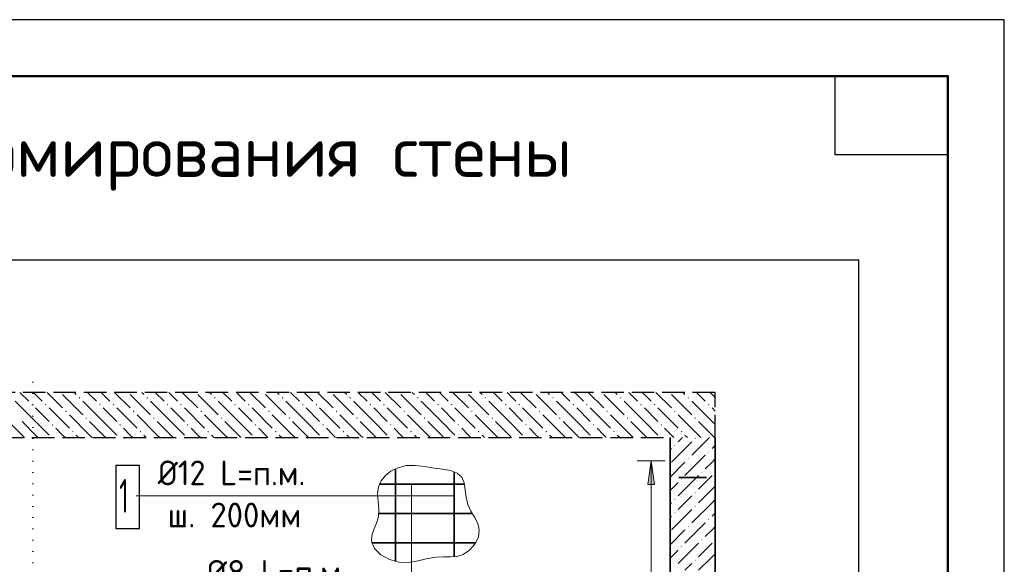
# Model space of a CAD drawing. Header units: millimetres. Extents: x 0 to 50400, y 0 to 35640.
# Tile 22 of 22: x 39920 to 50400, y 29843 to 35640. Entities that reach past the tile are written whole.
import ezdxf

# ---------------------------------------------------------------- set-up
doc = ezdxf.new("R2010")
doc.units = ezdxf.units.MM
doc.linetypes.add('______2', pattern=[324, 240, -84])
doc.linetypes.add('______9', pattern=[120, 0, -120])
for name, color, linetype, lineweight in [('Standard', 7, 'Continuous', 25), ('ЖБ Перекрытие верхний уровень', 7, 'Continuous', 35), ('ЖБ Стена верхний уровень', 7, 'Continuous', 35), ('Заголовок чертежа', 7, 'Continuous', 25), ('Общий02', 7, 'Continuous', 18), ('Позиционная метка номер позиции', 7, 'Continuous', 13), ('Сечения символ', 7, 'Continuous', 25)]:
    doc.layers.add(name, color=color, linetype=linetype, lineweight=lineweight)
doc.layers.add('Стена ДОП П-обр. неравн', color=7, linetype='Continuous', true_color=0xa0a0a0)
doc.styles.add('ISOCPEUR', font='txt')

msp = doc.modelspace()

# ---------------------------------------------------------------- hatches: boundary and pattern name
at = {"layer": 'ЖБ Перекрытие верхний уровень', "linetype": 'Continuous', "lineweight": 18, "transparency": 33554687}
for points in [[(40046, 31543), (40053, 31551), (40061, 31543), (40053, 31535)], [(40190, 31543), (40197, 31551), (40205, 31543), (40197, 31535)], [(40550, 31615), (40557, 31623), (40565, 31615), (40557, 31607)], [(40766, 31543), (40773, 31551), (40781, 31543), (40773, 31535)], [(40910, 31543), (40917, 31551), (40925, 31543), (40917, 31535)], [(41270, 31615), (41277, 31623), (41285, 31615), (41277, 31607)], [(41486, 31543), (41493, 31551), (41501, 31543), (41493, 31535)], [(41630, 31543), (41637, 31551), (41645, 31543), (41637, 31535)], [(41990, 31615), (41997, 31623), (42005, 31615), (41997, 31607)], [(42206, 31543), (42213, 31551), (42221, 31543), (42213, 31535)], [(42350, 31543), (42357, 31551), (42365, 31543), (42357, 31535)], [(42710, 31615), (42717, 31623), (42725, 31615), (42717, 31607)], [(42926, 31543), (42933, 31551), (42941, 31543), (42933, 31535)], [(43070, 31543), (43077, 31551), (43085, 31543), (43077, 31535)], [(43430, 31615), (43437, 31623), (43445, 31615), (43437, 31607)], [(43646, 31543), (43653, 31551), (43661, 31543), (43653, 31535)], [(43790, 31543), (43797, 31551), (43805, 31543), (43797, 31535)], [(44150, 31615), (44157, 31623), (44165, 31615), (44157, 31607)], [(44366, 31543), (44373, 31551), (44381, 31543), (44373, 31535)], [(44510, 31543), (44517, 31551), (44525, 31543), (44517, 31535)], [(44870, 31615), (44877, 31623), (44885, 31615), (44877, 31607)], [(45086, 31543), (45093, 31551), (45101, 31543), (45093, 31535)], [(45230, 31543), (45237, 31551), (45245, 31543), (45237, 31535)], [(45590, 31615), (45597, 31623), (45605, 31615), (45597, 31607)], [(45806, 31543), (45813, 31551), (45821, 31543), (45813, 31535)], [(45950, 31543), (45957, 31551), (45965, 31543), (45957, 31535)], [(46310, 31615), (46317, 31623), (46325, 31615), (46317, 31607)], [(46526, 31543), (46533, 31551), (46541, 31543), (46533, 31535)], [(46670, 31543), (46677, 31551), (46685, 31543), (46677, 31535)], [(47030, 31615), (47037, 31623), (47045, 31615), (47037, 31607)], [(47246, 31543), (47253, 31551), (47261, 31543), (47253, 31535)], [(40406, 31471), (40413, 31479), (40421, 31471), (40413, 31463)], [(41126, 31471), (41133, 31479), (41141, 31471), (41133, 31463)], [(41846, 31471), (41853, 31479), (41861, 31471), (41853, 31463)], [(42566, 31471), (42573, 31479), (42581, 31471), (42573, 31463)], [(43286, 31471), (43293, 31479), (43301, 31471), (43293, 31463)], [(44006, 31471), (44013, 31479), (44021, 31471), (44013, 31463)], [(44726, 31471), (44733, 31479), (44741, 31471), (44733, 31463)], [(45446, 31471), (45453, 31479), (45461, 31471), (45453, 31463)], [(46166, 31471), (46173, 31479), (46181, 31471), (46173, 31463)], [(46886, 31471), (46893, 31479), (46901, 31471), (46893, 31463)], [(40262, 31327), (40269, 31335), (40277, 31327), (40269, 31319)], [(40622, 31399), (40629, 31407), (40637, 31399), (40629, 31391)], [(40982, 31327), (40989, 31335), (40997, 31327), (40989, 31319)], [(41342, 31399), (41349, 31407), (41357, 31399), (41349, 31391)], [(41702, 31327), (41709, 31335), (41717, 31327), (41709, 31319)], [(42062, 31399), (42069, 31407), (42077, 31399), (42069, 31391)], [(42422, 31327), (42429, 31335), (42437, 31327), (42429, 31319)], [(42782, 31399), (42789, 31407), (42797, 31399), (42789, 31391)], [(43142, 31327), (43149, 31335), (43157, 31327), (43149, 31319)], [(43502, 31399), (43509, 31407), (43517, 31399), (43509, 31391)], [(43862, 31327), (43869, 31335), (43877, 31327), (43869, 31319)], [(44222, 31399), (44229, 31407), (44237, 31399), (44229, 31391)], [(44582, 31327), (44589, 31335), (44597, 31327), (44589, 31319)], [(44942, 31399), (44949, 31407), (44957, 31399), (44949, 31391)], [(45302, 31327), (45309, 31335), (45317, 31327), (45309, 31319)], [(45662, 31399), (45669, 31407), (45677, 31399), (45669, 31391)], [(46022, 31327), (46029, 31335), (46037, 31327), (46029, 31319)], [(46382, 31399), (46389, 31407), (46397, 31399), (46389, 31391)], [(46742, 31327), (46749, 31335), (46757, 31327), (46749, 31319)], [(47102, 31399), (47109, 31407), (47117, 31399), (47109, 31391)], [(40478, 31255), (40485, 31263), (40493, 31255), (40485, 31247)], [(41198, 31255), (41205, 31263), (41213, 31255), (41205, 31247)], [(41918, 31255), (41925, 31263), (41933, 31255), (41925, 31247)], [(42638, 31255), (42645, 31263), (42653, 31255), (42645, 31247)], [(43358, 31255), (43365, 31263), (43373, 31255), (43365, 31247)], [(44078, 31255), (44085, 31263), (44093, 31255), (44085, 31247)], [(44798, 31255), (44805, 31263), (44813, 31255), (44805, 31247)], [(45518, 31255), (45525, 31263), (45533, 31255), (45525, 31247)], [(46238, 31255), (46245, 31263), (46253, 31255), (46245, 31247)], [(46958, 31255), (46965, 31263), (46973, 31255), (46965, 31247)]]:
    msp.add_hatch(color=7, dxfattribs=at).paths.add_polyline_path(points, flags=16)
at = {"layer": 'ЖБ Стена верхний уровень', "linetype": 'Continuous', "lineweight": 18, "transparency": 33554687}
for points in [[(47103, 31183), (47109, 31189), (47115, 31183), (47109, 31177)], [(46887, 31111), (46893, 31117), (46899, 31111), (46893, 31105)], [(47247, 31039), (47253, 31045), (47259, 31039), (47253, 31033)], [(47031, 30967), (47037, 30973), (47043, 30967), (47037, 30961)], [(47175, 30823), (47181, 30829), (47187, 30823), (47181, 30817)], [(47319, 30823), (47323, 30826), (47323, 30820)], [(46959, 30751), (46965, 30757), (46971, 30751), (46965, 30745)], [(47103, 30607), (47109, 30613), (47115, 30607), (47109, 30601)], [(46887, 30535), (46893, 30541), (46899, 30535), (46893, 30529)], [(46887, 30391), (46893, 30397), (46899, 30391), (46893, 30385)], [(47103, 30463), (47109, 30469), (47115, 30463), (47109, 30457)], [(47247, 30319), (47253, 30325), (47259, 30319), (47253, 30313)], [(47031, 30247), (47037, 30253), (47043, 30247), (47037, 30241)], [(47175, 30103), (47181, 30109), (47187, 30103), (47181, 30097)], [(47319, 30103), (47323, 30106), (47323, 30100)], [(46959, 30031), (46965, 30037), (46971, 30031), (46965, 30025)], [(47103, 29887), (47109, 29893), (47115, 29887), (47109, 29881)]]:
    msp.add_hatch(color=7, dxfattribs=at).paths.add_polyline_path(points, flags=16)
at = {"layer": 'Общий02', "linetype": 'Continuous', "lineweight": 13, "transparency": 33554687}
msp.add_hatch(color=7, dxfattribs=at).paths.add_polyline_path([(46605, 30693), (46641, 30945), (46677, 30693)], flags=16)

# ---------------------------------------------------------------- linework, layer by layer
at = {"layer": 'Standard', "color": 7, "linetype": 'Continuous', "lineweight": 35, "transparency": 33554687}
for p, q in [((49800, 33120), (49800, 24600)), ((49800, 32640), (49800, 24120))]:
    msp.add_line(p, q, dxfattribs=at)
at = {"layer": 'Standard', "color": 7, "linetype": 'Continuous', "lineweight": 50, "transparency": 33554687}
msp.add_line((49800, 32520), (49800, 27840), dxfattribs=at)
at = {"layer": 'Standard', "color": 7, "linetype": 'Continuous', "lineweight": 25, "transparency": 33554687}
for points in [[(0, 0), (50400, 0), (50400, 35640), (0, 35640), (0, 0)], [(49800, 35040), (49800, 34200), (48600, 34200), (48600, 35040), (49800, 35040)]]:
    msp.add_lwpolyline(points, close=True, dxfattribs=at)
at = {"layer": 'Standard', "color": 7, "linetype": 'Continuous', "lineweight": 13, "transparency": 33554687}
msp.add_lwpolyline([(50400, 35640), (0, 35640), (0, 0), (50400, 0), (50400, 35640)], dxfattribs=at)
at = {"layer": 'Standard', "color": 7, "linetype": 'Continuous', "lineweight": 50, "transparency": 33554687}
msp.add_lwpolyline([(2400, 35040), (49800, 35040), (49800, 600), (2400, 600), (2400, 35040)], close=True, dxfattribs=at)
at = {"layer": 'Standard', "color": 254, "linetype": 'Continuous', "lineweight": -3, "true_color": 0xc4c4ff, "transparency": 33554687}
msp.add_lwpolyline([(37985, 20208), (48852, 20208), (48852, 33080), (37985, 33080), (37985, 20208)], dxfattribs=at)
at = {"layer": 'ЖБ Перекрытие верхний уровень', "color": 7, "linetype": '______2', "lineweight": 25, "transparency": 33554687}
for p, q in [((47323, 31673), (38225, 31673)), ((47323, 31193), (47323, 31673)), ((39403, 31193), (46843, 31193))]:
    msp.add_line(p, q, dxfattribs=at)
at = {"layer": 'ЖБ Перекрытие верхний уровень', "color": 9, "linetype": 'Continuous', "lineweight": 18, "true_color": 0xc7c7c7, "transparency": 33554687}
for p, q in [((39923, 31673), (40017, 31579)), ((40089, 31651), (40067, 31673)), ((40161, 31579), (40089, 31651)), ((40211, 31673), (40377, 31507)), ((40377, 31651), (40593, 31435)), ((40499, 31673), (40521, 31651)), ((40643, 31673), (40737, 31579)), ((40809, 31651), (40787, 31673)), ((40881, 31579), (40809, 31651)), ((40931, 31673), (41097, 31507)), ((41097, 31651), (41313, 31435)), ((41219, 31673), (41241, 31651)), ((41363, 31673), (41457, 31579)), ((41529, 31651), (41507, 31673)), ((41601, 31579), (41529, 31651)), ((41651, 31673), (41817, 31507)), ((41817, 31651), (42033, 31435)), ((41939, 31673), (41961, 31651)), ((42083, 31673), (42177, 31579)), ((42249, 31651), (42227, 31673)), ((42321, 31579), (42249, 31651)), ((42371, 31673), (42537, 31507)), ((42537, 31651), (42753, 31435)), ((42659, 31673), (42681, 31651)), ((42803, 31673), (42897, 31579)), ((42969, 31651), (42947, 31673)), ((43041, 31579), (42969, 31651)), ((43091, 31673), (43257, 31507)), ((43257, 31651), (43473, 31435)), ((43379, 31673), (43401, 31651)), ((43523, 31673), (43617, 31579)), ((43689, 31651), (43667, 31673)), ((43761, 31579), (43689, 31651)), ((43811, 31673), (43977, 31507)), ((43977, 31651), (44193, 31435)), ((44099, 31673), (44121, 31651)), ((44243, 31673), (44337, 31579)), ((44409, 31651), (44387, 31673)), ((44481, 31579), (44409, 31651)), ((44531, 31673), (44697, 31507)), ((44697, 31651), (44913, 31435)), ((44819, 31673), (44841, 31651)), ((44963, 31673), (45057, 31579)), ((45129, 31651), (45107, 31673)), ((45201, 31579), (45129, 31651)), ((45251, 31673), (45417, 31507)), ((45417, 31651), (45633, 31435)), ((45539, 31673), (45561, 31651)), ((45683, 31673), (45777, 31579)), ((45849, 31651), (45827, 31673)), ((45921, 31579), (45849, 31651)), ((45971, 31673), (46137, 31507)), ((46137, 31651), (46353, 31435)), ((46259, 31673), (46281, 31651)), ((46403, 31673), (46497, 31579)), ((46569, 31651), (46547, 31673)), ((46641, 31579), (46569, 31651)), ((46691, 31673), (46857, 31507)), ((46857, 31651), (47073, 31435)), ((46979, 31673), (47001, 31651)), ((47123, 31673), (47217, 31579)), ((47289, 31651), (47267, 31673)), ((47323, 31618), (47289, 31651)), ((40089, 31363), (39873, 31579)), ((40809, 31363), (40593, 31579)), ((41529, 31363), (41313, 31579)), ((42249, 31363), (42033, 31579)), ((42969, 31363), (42753, 31579)), ((43689, 31363), (43473, 31579)), ((44409, 31363), (44193, 31579)), ((45129, 31363), (44913, 31579)), ((45849, 31363), (45633, 31579)), ((46569, 31363), (46353, 31579)), ((47289, 31363), (47073, 31579)), ((40089, 31507), (40233, 31363)), ((40233, 31507), (40449, 31291)), ((40809, 31507), (40953, 31363)), ((40953, 31507), (41169, 31291)), ((41529, 31507), (41673, 31363)), ((41673, 31507), (41889, 31291)), ((42249, 31507), (42393, 31363)), ((42393, 31507), (42609, 31291)), ((42969, 31507), (43113, 31363)), ((43113, 31507), (43329, 31291)), ((43689, 31507), (43833, 31363)), ((43833, 31507), (44049, 31291)), ((44409, 31507), (44553, 31363)), ((44553, 31507), (44769, 31291)), ((45129, 31507), (45273, 31363)), ((45273, 31507), (45489, 31291)), ((45849, 31507), (45993, 31363)), ((45993, 31507), (46209, 31291)), ((46569, 31507), (46713, 31363)), ((46713, 31507), (46929, 31291)), ((47289, 31507), (47323, 31474)), ((39945, 31219), (39729, 31435)), ((39945, 31363), (40089, 31219)), ((40089, 31363), (40233, 31219)), ((40665, 31219), (40449, 31435)), ((40665, 31363), (40809, 31219)), ((40809, 31363), (40953, 31219)), ((41385, 31219), (41169, 31435)), ((41385, 31363), (41529, 31219)), ((41529, 31363), (41673, 31219)), ((42105, 31219), (41889, 31435)), ((42105, 31363), (42249, 31219)), ((42249, 31363), (42393, 31219)), ((42825, 31219), (42609, 31435)), ((42825, 31363), (42969, 31219)), ((42969, 31363), (43113, 31219)), ((43545, 31219), (43329, 31435)), ((43545, 31363), (43689, 31219)), ((43689, 31363), (43833, 31219)), ((44265, 31219), (44049, 31435)), ((44265, 31363), (44409, 31219)), ((44409, 31363), (44553, 31219)), ((44985, 31219), (44769, 31435)), ((44985, 31363), (45129, 31219)), ((45129, 31363), (45273, 31219)), ((45705, 31219), (45489, 31435)), ((45705, 31363), (45849, 31219)), ((45849, 31363), (45993, 31219)), ((46425, 31219), (46209, 31435)), ((46425, 31363), (46569, 31219)), ((46569, 31363), (46713, 31219)), ((47145, 31219), (46929, 31435)), ((47145, 31363), (47289, 31219)), ((47289, 31363), (47323, 31330)), ((40377, 31219), (40305, 31291)), ((41097, 31219), (41025, 31291)), ((41817, 31219), (41745, 31291)), ((42537, 31219), (42465, 31291)), ((43257, 31219), (43185, 31291)), ((43977, 31219), (43905, 31291)), ((44697, 31219), (44625, 31291)), ((45417, 31219), (45345, 31291)), ((46137, 31219), (46065, 31291)), ((46857, 31219), (46785, 31291)), ((39945, 31219), (39971, 31193)), ((40089, 31219), (40115, 31193)), ((40403, 31193), (40377, 31219)), ((40521, 31219), (40547, 31193)), ((40665, 31219), (40691, 31193)), ((40809, 31219), (40835, 31193)), ((41123, 31193), (41097, 31219)), ((41241, 31219), (41267, 31193)), ((41385, 31219), (41411, 31193)), ((41529, 31219), (41555, 31193)), ((41843, 31193), (41817, 31219)), ((41961, 31219), (41987, 31193)), ((42105, 31219), (42131, 31193)), ((42249, 31219), (42275, 31193)), ((42563, 31193), (42537, 31219)), ((42681, 31219), (42707, 31193)), ((42825, 31219), (42851, 31193)), ((42969, 31219), (42995, 31193)), ((43283, 31193), (43257, 31219)), ((43401, 31219), (43427, 31193)), ((43545, 31219), (43571, 31193)), ((43689, 31219), (43715, 31193)), ((44003, 31193), (43977, 31219)), ((44121, 31219), (44147, 31193)), ((44265, 31219), (44291, 31193)), ((44409, 31219), (44435, 31193)), ((44723, 31193), (44697, 31219)), ((44841, 31219), (44867, 31193)), ((44985, 31219), (45011, 31193)), ((45129, 31219), (45155, 31193)), ((45443, 31193), (45417, 31219)), ((45561, 31219), (45587, 31193)), ((45705, 31219), (45731, 31193)), ((45849, 31219), (45875, 31193)), ((46163, 31193), (46137, 31219)), ((46281, 31219), (46307, 31193)), ((46425, 31219), (46451, 31193)), ((46569, 31219), (46595, 31193)), ((46883, 31193), (46857, 31219)), ((47001, 31219), (47027, 31193)), ((47145, 31219), (47171, 31193)), ((47289, 31219), (47315, 31193))]:
    msp.add_line(p, q, dxfattribs=at)
at = {"layer": 'ЖБ Стена верхний уровень', "color": 7, "linetype": 'Continuous', "lineweight": 35, "transparency": 33554687}
for p, q in [((46843, 31193), (46843, 21593)), ((47323, 21593), (47323, 31193))]:
    msp.add_line(p, q, dxfattribs=at)
at = {"layer": 'ЖБ Стена верхний уровень', "color": 251, "linetype": 'Continuous', "lineweight": 18, "true_color": 0x494949, "transparency": 33554687}
for p, q in [((47073, 31147), (46857, 30931)), ((46929, 31147), (46975, 31193)), ((47263, 31193), (47073, 31003)), ((46857, 31075), (46843, 31060)), ((47323, 31108), (47289, 31075)), ((47001, 30931), (46843, 30772)), ((47217, 31003), (47001, 30787)), ((47217, 30859), (47289, 30931)), ((47289, 30931), (47323, 30964)), ((46843, 30628), (46929, 30715)), ((47145, 30787), (46929, 30571)), ((47289, 30787), (47145, 30643)), ((47289, 30643), (47145, 30499)), ((47289, 30643), (47323, 30676)), ((46857, 30499), (46843, 30484)), ((46929, 30427), (47001, 30499)), ((47001, 30499), (47073, 30571)), ((47289, 30499), (47073, 30283)), ((47323, 30532), (47289, 30499)), ((47073, 30427), (46857, 30211)), ((46857, 30355), (46843, 30340)), ((47323, 30388), (47289, 30355)), ((47001, 30211), (46843, 30052)), ((47217, 30283), (47001, 30067)), ((47217, 30139), (47289, 30211)), ((47289, 30211), (47323, 30244)), ((46843, 29908), (46929, 29995)), ((47145, 30067), (46929, 29851)), ((47289, 30067), (47145, 29923)), ((47289, 29923), (47145, 29779)), ((47289, 29923), (47323, 29956)), ((47001, 29779), (47073, 29851))]:
    msp.add_line(p, q, dxfattribs=at)
at = {"layer": 'Общий02', "color": 251, "linetype": 'Continuous', "lineweight": 13, "true_color": 0x494949, "transparency": 33554687}
for p, q in [((46791, 30945), (46491, 30945)), ((46605, 30693), (46641, 30945)), ((46641, 30945), (46641, 21286)), ((46641, 30945), (46641, 30945)), ((46641, 30945), (46641, 30945)), ((46641, 30945), (46641, 30945)), ((46641, 30945), (46677, 30693)), ((46677, 30693), (46605, 30693)), ((46641, 30693), (46641, 30675))]:
    msp.add_line(p, q, dxfattribs=at)
at = {"layer": 'Позиционная метка номер позиции', "color": 7, "linetype": 'Continuous', "lineweight": 35, "transparency": 33554687}
for p, q in [((43919, 30860), (43919, 29872)), ((44545, 30827), (44545, 29923)), ((43748, 30696), (44654, 30696)), ((43742, 30383), (44736, 30383)), ((43667, 30070), (44773, 30070))]:
    msp.add_line(p, q, dxfattribs=at)
at = {"layer": 'Позиционная метка номер позиции', "color": 7, "linetype": 'Continuous', "lineweight": 25, "transparency": 33554687}
msp.add_lwpolyline([(40943, 30223), (41195, 30223), (41195, 30895), (40943, 30895), (40943, 30223)], dxfattribs=at)
at = {"layer": 'Позиционная метка номер позиции', "color": 7, "linetype": '______2', "lineweight": 13, "transparency": 33554687}
msp.add_lwpolyline([(44331, 30867), (44230, 30885), (44131, 30896), (44033, 30893), (43937, 30867), (43872, 30833), (43813, 30787), (43767, 30731), (43738, 30668), (43729, 30592), (43735, 30512), (43742, 30431), (43738, 30349), (43718, 30281), (43691, 30214), (43669, 30150), (43664, 30088), (43696, 30010), (43765, 29943), (43856, 29893), (43955, 29865), (44060, 29863), (44161, 29880), (44259, 29904), (44359, 29920), (44430, 29922), (44502, 29921), (44572, 29927), (44640, 29947), (44709, 29993), (44765, 30058), (44802, 30133), (44812, 30210), (44795, 30278), (44761, 30343), (44722, 30408), (44689, 30479), (44672, 30557), (44663, 30636), (44651, 30709), (44626, 30769), (44576, 30813), (44505, 30840), (44422, 30857), (44331, 30867)], dxfattribs=at)
at = {"layer": 'Позиционная метка номер позиции', "color": 7, "linetype": 'Continuous', "lineweight": 13, "transparency": 33554687}
for points in [[(41231, 29511), (44091, 29511), (44091, 30696)], [(41159, 30571), (42872, 30571), (44545, 30571)]]:
    msp.add_lwpolyline(points, dxfattribs=at)
at = {"layer": 'Сечения символ', "color": 7, "linetype": '______9', "lineweight": 13, "transparency": 33554687}
msp.add_line((40061, 31781), (40061, 19534), dxfattribs=at)
at = {"layer": 'Стена ДОП П-обр. неравн', "color": 7, "linetype": 'Continuous', "lineweight": 35, "transparency": 33554687}
msp.add_line((46936, 30766), (47231, 30766), dxfattribs=at)

# ---------------------------------------------------------------- texts
at = {"layer": 'Заголовок чертежа', "color": 7, "linetype": 'Continuous', "lineweight": 50, "transparency": 33554687, "insert": (36938, 33820), "char_height": 540, "width": 9225.73, "attachment_point": 7, "style": 'ISOCPEUR'}
msp.add_mtext('\\W0.99;Схема армирования стены', dxfattribs=at)
at = {"layer": 'Позиционная метка номер позиции', "color": 7, "linetype": 'Continuous', "lineweight": 25, "transparency": 33554687, "attachment_point": 7, "style": 'ISOCPEUR'}
for s, insert, char_height, width in [('\\W0.94;Ø12 L=п.м.', (41389, 30684), 264, 1786.42), ('\\W0.56;1', (40979, 30391), 360, 280.01), ('\\W0.96;ш. 200мм', (41495, 30236), 264, 1578.57), ('\\W0.97;Ø8 L=п.м.', (41906, 29624), 264, 1657.9)]:
    msp.add_mtext(s, dxfattribs=dict(at, insert=insert, char_height=char_height, width=width))

doc.saveas('drawing.dxf')
